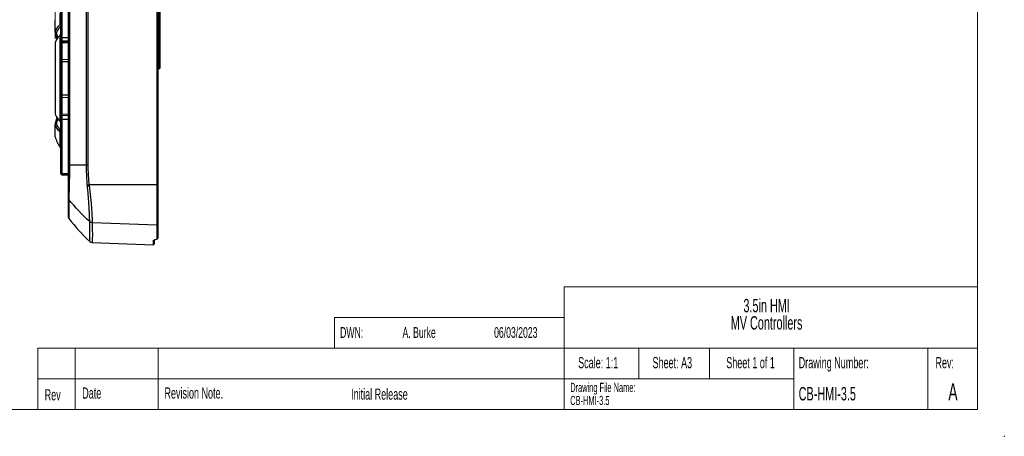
# Model space of a CAD drawing. Header units: millimetres. Extents: x 0 to 420, y 0 to 297.
# Tile 10 of 25: x 163 to 420, y 0 to 109. Entities that reach past the tile are written whole.
import ezdxf

# ---------------------------------------------------------------- set-up
doc = ezdxf.new("R2010")
doc.units = ezdxf.units.MM
doc.header["$PDSIZE"] = -1
doc.styles.add('SLDTEXTSTYLE0', font='TXT', dxfattribs={"width": 0.605})
doc.styles.add('SLDTEXTSTYLE1', font='TXT', dxfattribs={"width": 0.75})
doc.dimstyles.new('SLDDIMSTYLE0', dxfattribs={"dimtxt": 2.5, "dimasz": 3, "dimexe": 0, "dimexo": 0.0625, "dimtad": 1, "dimdec": 0, "dimrnd": 1e-09, "dimzin": 12, "dimdsep": 46, "dimtxsty": 'SLDTEXTSTYLE1', "dimblk1": 'CLOSED', "dimblk2": 'CLOSED', "dimsah": 1, "dimcen": 0.09, "dimadec": 0, "dimazin": 3, "dimtfac": 1, "dimtofl": 0, "dimtmove": 0, "dimatfit": 3, "dimldrblk": 'CLOSED', "dimfxl": 1, "dimfrac": 2, "dimtolj": 1, "dimtzin": 12, "dimarcsym": 0})

# ---------------------------------------------------------------- blocks, each defined once
blk = doc.blocks.new('SW_NOTE_0')
at = {"color": 0, "linetype": 'Continuous', "lineweight": 0, "char_height": 3.5, "attachment_point": 2, "style": 'SLDTEXTSTYLE0'}
for s, insert in [('3.5in HMI', (8.31, 4.51)), ('MV Controllers', (8.3, 0))]:
    blk.add_mtext(s, dxfattribs=dict(at, insert=insert))
blk = doc.blocks.new('SW_NOTE_0_1')
at = {"color": 0, "linetype": 'Continuous', "lineweight": 0, "char_height": 2.4, "attachment_point": 1, "style": 'SLDTEXTSTYLE0'}
for s, insert in [('Drawing File Name:', (0, 3.09)), ('CB-HMI-3.5', (0, -0.31))]:
    blk.add_mtext(s, dxfattribs=dict(at, insert=insert))
blk = doc.blocks.new('_Closed')
at = {"color": 0, "linetype": 'ByBlock', "lineweight": -2}
for p, q in [((-1, 0.166667), (0, 0)), ((-1, 0.166667), (-1, -0.166667)), ((0, 0), (-1, -0.166667)), ((0, 0), (-1, 0))]:
    blk.add_line(p, q, dxfattribs=at)
blk = doc.blocks.new('_D_3')
at = {"color": 7, "linetype": 'Continuous', "lineweight": 0}
for p, q in [((172.05, 103.85), (172.05, 228.4)), ((172.05, 227.4), (202.52, 227.4)), ((202.52, 138.57), (202.52, 228.4))]:
    blk.add_line(p, q, dxfattribs=at)
at = {"color": 7, "linetype": 'Continuous', "lineweight": 18, "xscale": 3, "yscale": 3, "rotation": 180}
blk.add_blockref('_Closed', (172.05, 227.4, -0.01), dxfattribs=at)
at = {"color": 7, "linetype": 'Continuous', "lineweight": 18, "xscale": 3, "yscale": 3}
blk.add_blockref('_Closed', (202.52, 227.4, -0.01), dxfattribs=at)
at = {"color": 7, "linetype": 'Continuous', "lineweight": 18, "insert": (185.44, 230.62), "char_height": 2.5, "attachment_point": 1, "style": 'SLDTEXTSTYLE1'}
blk.add_mtext('30', dxfattribs=at)

msp = doc.modelspace()

# ---------------------------------------------------------------- linework, layer by layer
at = {"color": 7, "linetype": 'Continuous', "lineweight": 18}
for p, q in [((413, 290), (413, 7)), ((305, 39), (413, 39)), ((305, 39), (305, 7)), ((245, 31), (245, 23)), ((245, 31), (305, 31)), ((167.56, 23), (167.56, 7)), ((167.56, 23), (245, 23)), ((177.28, 23), (177.28, 7)), ((198.93, 23), (198.93, 7)), ((245, 23), (413, 23)), ((324.5, 23), (324.5, 15)), ((343, 23), (343, 15)), ((365, 15), (365, 23)), ((400, 15), (400, 23)), ((167.56, 15), (245, 15)), ((245, 15), (365, 15)), ((365, 15), (365, 7)), ((400, 15), (400, 7)), ((7, 7), (413, 7))]:
    msp.add_line(p, q, dxfattribs=at)
at = {"color": 7, "linetype": 'Continuous', "lineweight": 25}
for p, q in [((175.55, 70.87), (175.55, 203.41)), ((175.81, 203.41), (175.81, 70.87)), ((180.25, 70.87), (180.25, 203.41)), ((180.61, 203.41), (180.61, 70.87)), ((198.71, 65.65), (198.71, 203.41)), ((198.92, 203.41), (198.92, 65.65)), ((199.32, 104.14), (199.32, 123.22)), ((199.42, 123.22), (199.42, 104.14)), ((173.84, 118.36), (173.84, 104.16)), ((173.55, 104.1), (173.55, 118.21)), ((172.05, 105.64), (172.05, 108.82)), ((172.56, 103.7), (172.05, 105.63)), ((173.37, 82.2), (173.37, 104.84)), ((173.55, 103.63), (173.55, 104.1)), ((173.84, 103.33), (175.55, 103.27)), ((175.55, 102.89), (173.84, 102.83)), ((199.42, 104.14), (199.32, 104.14)), ((199.32, 96.04), (199.32, 104.14)), ((199.42, 104.14), (199.42, 96.14)), ((172.05, 102.85), (172.05, 84.19)), ((173.55, 102.52), (173.55, 102.53)), ((173.55, 98.17), (173.55, 102.52)), ((173.84, 102.81), (173.84, 98.45)), ((173.55, 97.84), (173.55, 98.17)), ((173.55, 89.19), (173.55, 97.84)), ((173.84, 98.45), (173.84, 97.87)), ((173.84, 97.87), (173.84, 89.17)), ((198.92, 96.04), (199.32, 96.04)), ((173.55, 88.86), (173.55, 89.19)), ((173.55, 84.51), (173.55, 88.86)), ((173.84, 89.17), (173.84, 88.58)), ((173.84, 88.58), (173.84, 84.22)), ((172.05, 81.41), (172.58, 83.33)), ((173.55, 84.5), (173.55, 84.51)), ((173.55, 82.93), (173.55, 83.41)), ((173.55, 68.82), (173.55, 82.93)), ((173.84, 84.2), (175.55, 84.14)), ((175.55, 83.77), (173.84, 83.71)), ((173.84, 82.87), (173.84, 68.67)), ((172.05, 78.22), (172.05, 81.39)), ((173.55, 68.63), (173.55, 68.82)), ((173.84, 68.67), (173.84, 68.33)), ((173.84, 68.33), (175.55, 68.27)), ((198.71, 65.65), (180.91, 65.65)), ((198.92, 65.67), (198.92, 65.23)), ((181.74, 55.81), (198.71, 55.24)), ((198.71, 51.68), (198.71, 55.24)), ((198.92, 55.43), (198.92, 51.87)), ((198.23, 51.4), (198.53, 51.53)), ((181.74, 50.61), (197.71, 50.05)), ((197.92, 51.31), (197.92, 50.25))]:
    msp.add_line(p, q, dxfattribs=at)
at = {"color": 8, "linetype": 'Continuous', "lineweight": 25}
for p, q in [((173.37, 107.58), (173.37, 110.55)), ((172.35, 105.42), (172.75, 103.96)), ((173.61, 103.45), (173.61, 102.71)), ((173.84, 104.16), (175.55, 104.18)), ((173.84, 104.16), (173.84, 103.33)), ((198.92, 104.14), (199.32, 104.14)), ((173.84, 102.81), (175.55, 102.87)), ((173.84, 102.83), (173.84, 102.81)), ((173.84, 98.45), (175.55, 98.51)), ((173.84, 97.87), (175.55, 97.87)), ((173.84, 89.17), (175.55, 89.16)), ((173.84, 88.58), (175.55, 88.53)), ((172.75, 83.07), (172.35, 81.62)), ((173.61, 84.32), (173.61, 83.58)), ((173.84, 84.22), (175.55, 84.16)), ((173.84, 84.22), (173.84, 84.2)), ((173.84, 83.71), (173.84, 82.87)), ((173.84, 82.87), (175.55, 82.86)), ((173.37, 75.47), (173.37, 79.46)), ((173.84, 68.67), (175.55, 68.64)), ((197.71, 50.05), (197.71, 51.13))]:
    msp.add_line(p, q, dxfattribs=at)
at = {"color": 7, "linetype": 'Continuous', "lineweight": 25, "flags": 128}
msp.add_lwpolyline([(173.84, 68.67), (173.78, 68.68), (173.73, 68.69), (173.68, 68.7), (173.63, 68.72), (173.6, 68.74), (173.57, 68.77), (173.55, 68.79), (173.55, 68.82)], dxfattribs=at)
at = {"color": 7, "linetype": 'Continuous', "lineweight": 25}
for centre, radius, start, end in [((173.77, 103.78), 0.388, 80.0669, 124.9555), ((173.85, 103.63), 0.3, 180, 268), ((173.85, 102.53), 0.3, 92, 180), ((173.84, 102.52), 0.296, 91.2788, 179.3258), ((173.84, 98.16), 0.29, 90.0041, 178.0505), ((173.77, 97.03), 0.839, 85.2098, 105.1536), ((199.32, 96.14), 0.1, 270, 0), ((173.77, 90), 0.839, 254.8471, 274.791), ((173.84, 88.87), 0.29, 181.9495, 269.9966), ((173.84, 84.52), 0.296, 180.674, 268.721), ((173.85, 84.5), 0.3, 180, 268), ((173.85, 83.41), 0.3, 92, 180), ((173.77, 83.25), 0.388, 235.0435, 279.9342), ((181.62, 81.13), 10, 196.9106, 214.462), ((173.62, 75.64), 0.3, 214.462, 256.5208), ((173.85, 68.63), 0.3, 180, 268), ((173.85, 109.29), 44.46, 278.5811, 279.188), ((176.05, 57.18), 0.5, 180, 217.5928), ((198.72, 51.88), 0.199, 267.7043, 359.6731), ((181.78, 51.61), 1, 226.8827, 268), ((197.72, 50.25), 0.2, 268, 0)]:
    msp.add_arc(centre, radius, start, end, dxfattribs=at)
at = {"color": 8, "linetype": 'Continuous', "lineweight": 25}
msp.add_arc((197.72, 51.33), 0.2, 267.8337, 349.9501, dxfattribs=at)
at = {"color": 7, "linetype": 'Continuous', "lineweight": 25}
for points, knots in [([(172.05, 105.64), (172.2, 105.99), (172.38, 106.33), (172.83, 106.97), (173.08, 107.28), (173.37, 107.58)], [0, 0, 0, 0, 0.5, 0.5, 1, 1, 1, 1]), ([(172.05, 105.63), (172.05, 105.57), (172.09, 105.52), (172.2, 105.44), (172.27, 105.42), (172.35, 105.42)], [0, 0, 0, 0, 0.5, 0.5, 1, 1, 1, 1]), ([(173.37, 107.58), (173.38, 107.57), (173.38, 107.55), (173.4, 107.53), (173.43, 107.5), (173.46, 107.46), (173.5, 107.43), (173.52, 107.42)], [0, 0, 0, 0, 0.204157, 0.370943, 0.500325, 0.763843, 1, 1, 1, 1]), ([(173.37, 104.84), (173.08, 104.53), (172.82, 104.21), (172.38, 103.54), (172.2, 103.2), (172.05, 102.85)], [0, 0, 0, 0, 0.5, 0.5, 1, 1, 1, 1]), ([(173.52, 105.03), (173.51, 105.03), (173.48, 105.02), (173.45, 104.99), (173.42, 104.96), (173.39, 104.91), (173.38, 104.86), (173.37, 104.84)], [0, 0, 0, 0, 0.154638, 0.321288, 0.500269, 0.708241, 1, 1, 1, 1]), ([(173.53, 105.05), (173.51, 105.04), (173.47, 105.01), (173.45, 104.98), (173.43, 104.97)], [0, 0, 0, 0, 0.51876, 1, 1, 1, 1]), ([(172.05, 84.19), (172.2, 83.83), (172.38, 83.49), (172.83, 82.83), (173.08, 82.51), (173.37, 82.2)], [0, 0, 0, 0, 0.5, 0.5, 1, 1, 1, 1]), ([(172.05, 81.41), (172.05, 81.46), (172.09, 81.51), (172.2, 81.59), (172.27, 81.61), (172.35, 81.62)], [0, 0, 0, 0, 0.5, 0.5, 1, 1, 1, 1]), ([(173.37, 79.46), (173.08, 79.75), (172.82, 80.06), (172.38, 80.71), (172.2, 81.04), (172.05, 81.39)], [0, 0, 0, 0, 0.5, 0.5, 1, 1, 1, 1]), ([(173.37, 82.2), (173.37, 82.18), (173.38, 82.16), (173.39, 82.13), (173.4, 82.12), (173.4, 82.11), (173.41, 82.1), (173.41, 82.09), (173.42, 82.09), (173.42, 82.08), (173.42, 82.07), (173.43, 82.07), (173.43, 82.06), (173.44, 82.05), (173.45, 82.05), (173.45, 82.04), (173.46, 82.04), (173.46, 82.03), (173.47, 82.03), (173.48, 82.02), (173.48, 82.02), (173.49, 82.02), (173.5, 82.01), (173.51, 82.01), (173.51, 82.01), (173.52, 82)], [0, 0, 0, 0, 0.234032, 0.234032, 0.354219, 0.354219, 0.414313, 0.414313, 0.474407, 0.474407, 0.537747, 0.537747, 0.601087, 0.601087, 0.664427, 0.664427, 0.727767, 0.727767, 0.795825, 0.795825, 0.863883, 0.863883, 0.931942, 0.931942, 1, 1, 1, 1]), ([(173.43, 82.07), (173.45, 82.05), (173.47, 82.02), (173.51, 82), (173.53, 81.99)], [0, 0, 0, 0, 0.481261, 1, 1, 1, 1]), ([(173.52, 79.62), (173.51, 79.61), (173.48, 79.59), (173.45, 79.56), (173.42, 79.53), (173.39, 79.49), (173.38, 79.47), (173.37, 79.46)], [0, 0, 0, 0, 0.154638, 0.321288, 0.500269, 0.708241, 1, 1, 1, 1]), ([(175.55, 62.16), (175.55, 62.41), (175.55, 62.81), (175.55, 63.64), (175.55, 63.96), (175.55, 64.63), (175.55, 65), (175.55, 65.78), (175.55, 66.19), (175.55, 67.07), (175.55, 67.52), (175.55, 68.92), (175.55, 69.88), (175.55, 70.87)], [0, 0, 0, 0, 0.25, 0.25, 0.375, 0.375, 0.5, 0.5, 0.625, 0.625, 0.75, 0.75, 1, 1, 1, 1]), ([(175.81, 70.87), (175.73, 70.87), (175.66, 70.87), (175.57, 70.87), (175.55, 70.87), (175.55, 70.87)], [0, 0, 0, 0, 0.5, 0.5, 1, 1, 1, 1]), ([(175.81, 70.87), (175.81, 70.74), (175.81, 70.61), (175.81, 70.36), (175.81, 70.23), (175.81, 69.85), (175.8, 69.6), (175.8, 68.85), (175.79, 68.36), (175.77, 67.39), (175.76, 66.92), (175.74, 66.01), (175.73, 65.58), (175.71, 64.78), (175.7, 64.41), (175.69, 63.89), (175.68, 63.72), (175.67, 63.4), (175.67, 63.25), (175.66, 62.83), (175.66, 62.59), (175.65, 62.27), (175.65, 62.18), (175.65, 62.05), (175.65, 62.01), (175.65, 61.93), (175.65, 61.89), (175.65, 61.86)], [0, 0, 0, 0, 0.03125, 0.03125, 0.0625, 0.0625, 0.125, 0.125, 0.25, 0.25, 0.375, 0.375, 0.5, 0.5, 0.625, 0.625, 0.6875, 0.6875, 0.75, 0.75, 0.875, 0.875, 0.9375, 0.9375, 0.96875, 0.96875, 1, 1, 1, 1]), ([(180.61, 70.87), (180.61, 69.99), (180.64, 69.13), (180.72, 67.82), (180.75, 67.39), (180.8, 66.74), (180.82, 66.52), (180.85, 66.2), (180.85, 66.09), (180.88, 65.87), (180.89, 65.76), (180.91, 65.65)], [0, 0, 0, 0, 0.5, 0.5, 0.75, 0.75, 0.875, 0.875, 0.9375, 0.9375, 1, 1, 1, 1]), ([(181.1, 56.07), (181.1, 56.1), (181.1, 56.14), (181.09, 56.22), (181.09, 56.26), (181.09, 56.4), (181.09, 56.49), (181.08, 56.82), (181.07, 57.07), (181.06, 57.5), (181.05, 57.66), (181.04, 57.98), (181.03, 58.15), (181, 58.68), (180.98, 59.07), (180.95, 59.69), (180.94, 59.9), (180.91, 60.34), (180.89, 60.57), (180.85, 61.25), (180.82, 61.73), (180.76, 62.47), (180.74, 62.73), (180.69, 63.24), (180.67, 63.5), (180.6, 64.27), (180.55, 64.8), (180.49, 65.33)], [0, 0, 0, 0, 0.03125, 0.03125, 0.0625, 0.0625, 0.125, 0.125, 0.25, 0.25, 0.3125, 0.3125, 0.375, 0.375, 0.5, 0.5, 0.5625, 0.5625, 0.625, 0.625, 0.75, 0.75, 0.8125, 0.8125, 0.875, 0.875, 1, 1, 1, 1]), ([(180.91, 65.65), (180.91, 65.65), (180.91, 65.65), (180.91, 65.65), (180.93, 65.57), (180.94, 65.49), (180.95, 65.4)], [-0.00000006, -0.00000006, -0.00000006, -0.00000006, 0, 0, 0, 0.0002565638, 0.0002565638, 0.0002565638, 0.0002565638]), ([(180.95, 65.4), (181.03, 64.86), (181.1, 64.32), (181.19, 63.51), (181.22, 63.25), (181.28, 62.72), (181.3, 62.46), (181.38, 61.69), (181.42, 61.2), (181.48, 60.48), (181.5, 60.25), (181.53, 59.79), (181.55, 59.57), (181.6, 58.92), (181.62, 58.52), (181.65, 57.97), (181.67, 57.8), (181.68, 57.46), (181.69, 57.3), (181.71, 56.84), (181.73, 56.58), (181.74, 56.25), (181.74, 56.15), (181.74, 56.01), (181.74, 55.97), (181.74, 55.88), (181.74, 55.85), (181.74, 55.81)], [0, 0, 0, 0, 0.125, 0.125, 0.1875, 0.1875, 0.25, 0.25, 0.375, 0.375, 0.4375, 0.4375, 0.5, 0.5, 0.625, 0.625, 0.6875, 0.6875, 0.75, 0.75, 0.875, 0.875, 0.9375, 0.9375, 0.96875, 0.96875, 1, 1, 1, 1]), ([(198.71, 55.24), (198.71, 55.28), (198.71, 55.32), (198.71, 55.41), (198.71, 55.45), (198.71, 55.6), (198.71, 55.71), (198.71, 55.95), (198.71, 56.08), (198.71, 56.37), (198.71, 56.52), (198.71, 57.02), (198.71, 57.38), (198.71, 57.98), (198.71, 58.19), (198.71, 58.62), (198.71, 58.85), (198.71, 59.55), (198.71, 60.04), (198.71, 61.07), (198.71, 61.61), (198.71, 63.29), (198.71, 64.47), (198.71, 65.65)], [0, 0, 0, 0, 0.03125, 0.03125, 0.0625, 0.0625, 0.125, 0.125, 0.1875, 0.1875, 0.25, 0.25, 0.375, 0.375, 0.4375, 0.4375, 0.5, 0.5, 0.625, 0.625, 0.75, 0.75, 1, 1, 1, 1]), ([(198.92, 65.65), (198.92, 65.65), (198.9, 65.65), (198.82, 65.65), (198.76, 65.65), (198.71, 65.65)], [0, 0, 0, 0, 0.5, 0.5, 1, 1, 1, 1]), ([(198.92, 65.65), (198.92, 65.07), (198.92, 64.5), (198.92, 63.36), (198.92, 62.81), (198.92, 61.7), (198.92, 61.17), (198.92, 60.16), (198.92, 59.68), (198.92, 58.98), (198.92, 58.76), (198.92, 58.33), (198.92, 58.13), (198.92, 57.54), (198.92, 57.18), (198.92, 56.7), (198.92, 56.54), (198.92, 56.26), (198.92, 56.13), (198.92, 55.78), (198.92, 55.58), (198.92, 55.43)], [0, 0, 0, 0, 0.125, 0.125, 0.25, 0.25, 0.375, 0.375, 0.5, 0.5, 0.5625, 0.5625, 0.625, 0.625, 0.75, 0.75, 0.8125, 0.8125, 0.875, 0.875, 1, 1, 1, 1]), ([(175.55, 57.18), (175.55, 57.18), (175.55, 57.28), (175.55, 57.7), (175.55, 58.01), (175.55, 58.84), (175.55, 59.36), (175.55, 60.6), (175.55, 61.33), (175.55, 62.16)], [0, 0, 0, 0, 0.25, 0.25, 0.5, 0.5, 0.75, 0.75, 1, 1, 1, 1]), ([(175.65, 61.86), (175.65, 61.66), (175.65, 61.45), (175.65, 61.07), (175.65, 60.88), (175.65, 60.34), (175.65, 60), (175.65, 59.07), (175.65, 58.55), (175.65, 57.71), (175.65, 57.4), (175.65, 56.98), (175.65, 56.87), (175.65, 56.87)], [0, 0, 0, 0, 0.0625, 0.0625, 0.125, 0.125, 0.25, 0.25, 0.5, 0.5, 0.75, 0.75, 1, 1, 1, 1]), ([(198.84, 61.59), (198.84, 61.59), (198.85, 61.62), (198.88, 61.72), (198.89, 61.82), (198.9, 61.9)], [0, 0, 0, 0, 0.055824, 0.297926, 1, 1, 1, 1]), ([(181.1, 50.88), (181.1, 50.88), (181.1, 50.99), (181.11, 51.31), (181.11, 51.45), (181.12, 51.78), (181.12, 51.97), (181.12, 52.62), (181.13, 53.16), (181.12, 54.13), (181.12, 54.48), (181.11, 55.05), (181.11, 55.24), (181.1, 55.65), (181.1, 55.86), (181.1, 56.07)], [0, 0, 0, 0, 0.25, 0.25, 0.375, 0.375, 0.5, 0.5, 0.75, 0.75, 0.875, 0.875, 0.9375, 0.9375, 1, 1, 1, 1]), ([(181.74, 55.81), (181.76, 54.95), (181.77, 54.19), (181.78, 52.89), (181.78, 52.35), (181.77, 51.69), (181.77, 51.5), (181.76, 51.18), (181.76, 51.04), (181.75, 50.72), (181.74, 50.61), (181.74, 50.61)], [0, 0, 0, 0, 0.25, 0.25, 0.5, 0.5, 0.625, 0.625, 0.75, 0.75, 1, 1, 1, 1]), ([(198.92, 55.43), (198.92, 55.38), (198.9, 55.33), (198.82, 55.26), (198.76, 55.24), (198.71, 55.24)], [0, 0, 0, 0, 0.5, 0.5, 1, 1, 1, 1]), ([(198.69, 51.55), (198.75, 51.59), (198.87, 51.65), (198.9, 51.8), (198.91, 51.88)], [0, 0, 0, 0, 0.521368, 1, 1, 1, 1]), ([(197.71, 51.13), (197.71, 51.18), (197.76, 51.22), (197.93, 51.31), (198.06, 51.36), (198.23, 51.4)], [0, 0, 0, 0, 0.5, 0.5, 1, 1, 1, 1]), ([(197.91, 51.27), (197.93, 51.28), (197.98, 51.31), (198.13, 51.37), (198.28, 51.4), (198.31, 51.4)], [0, 0, 0, 0, 0.3811411, 0.8855054, 1, 1, 1, 1])]:
    msp.add_open_spline(points, degree=3, knots=knots, dxfattribs=at)
for points in [[(172.05, 105.63), (172.05, 105.63), (172.05, 105.64), (172.05, 105.64)], [(172.05, 81.39), (172.05, 81.4), (172.05, 81.4), (172.05, 81.41)], [(175.81, 70.87), (177.25, 70.87), (178.74, 70.87), (180.25, 70.87)], [(180.61, 70.87), (180.48, 70.87), (180.36, 70.87), (180.25, 70.87)], [(180.42, 66.1), (180.34, 67.69), (180.25, 69.28), (180.25, 70.87)], [(180.46, 65.58), (180.43, 65.75), (180.42, 65.93), (180.42, 66.1)], [(180.91, 65.65), (180.75, 65.63), (180.59, 65.6), (180.46, 65.58)], [(180.49, 65.33), (180.48, 65.41), (180.47, 65.49), (180.46, 65.58)], [(175.65, 61.86), (175.59, 61.95), (175.55, 62.05), (175.55, 62.16)], [(181.1, 56.07), (179.12, 57.85), (177.3, 59.79), (175.65, 61.86)], [(175.65, 56.87), (177.3, 54.73), (179.12, 52.72), (181.1, 50.88)], [(181.74, 55.81), (181.5, 55.82), (181.27, 55.91), (181.1, 56.07)]]:
    msp.add_open_spline(points, degree=3, dxfattribs=at)
at = {"color": 8, "linetype": 'Continuous', "lineweight": 25}
for points, knots in [([(173.55, 107.15), (173.33, 106.91), (172.83, 106.37), (172.52, 105.76), (172.35, 105.42)], [0, 0, 0, 0, 0.439666, 1, 1, 1, 1]), ([(172.35, 81.62), (172.52, 81.28), (172.82, 80.67), (173.32, 80.13), (173.55, 79.89)], [0, 0, 0, 0, 0.54687, 1, 1, 1, 1]), ([(198.53, 51.53), (198.59, 51.55), (198.71, 51.6), (198.71, 51.65), (198.71, 51.68)], [0, 0, 0, 0, 0.499592, 1, 1, 1, 1])]:
    msp.add_open_spline(points, degree=3, knots=knots, dxfattribs=at)
at = {"color": 7, "linetype": 'Continuous', "lineweight": 0}
msp.add_point((420, 0), dxfattribs=at)

# ---------------------------------------------------------------- block references
for name, p in [('SW_NOTE_0', (349.6, 31.38)), ('SW_NOTE_0_1', (306.61, 10.88))]:
    msp.add_blockref(name, p, dxfattribs=at)

# ---------------------------------------------------------------- texts
at = {"color": 7, "linetype": 'Continuous', "lineweight": 0, "style": 'SLDTEXTSTYLE0'}
for s, insert, char_height, attachment_point in [('DWN:', (246.5, 28.52), 2.8, 1), ('A. Burke', (262.8, 28.52), 2.8, 1), ('06/03/2023', (286.72, 28.52), 2.8, 1), ('Scale: 1:1', (313.92, 20.69), 2.91, 2), ('Sheet: A3', (333.28, 20.69), 2.91, 2), ('Sheet 1 of 1', (353.72, 20.69), 2.9104, 2), ('Drawing Number:', (366.29, 20.69), 2.9104, 1), ('Rev:', (404.43, 20.69), 2.91, 2), ('Revision Note.', (200.61, 12.76), 2.9104, 1), ('CB-HMI-3.5', (366.29, 12.87), 3.5, 1), ('A', (406.59, 13.87), 4.5, 2), ('Rev', (169.33, 12.29), 2.91, 1), ('Date', (179.14, 12.76), 2.91, 1), ('Initial Release', (249.38, 12.47), 2.9104, 1)]:
    msp.add_mtext(s, dxfattribs=dict(at, insert=insert, char_height=char_height, attachment_point=attachment_point))

# ---------------------------------------------------------------- dimensions: what is measured, and where the dimension line sits
at = {"color": 7, "linetype": 'Continuous', "lineweight": 18}
dim = msp.add_linear_dim(base=(202.52, 227.4), p1=(172.05, 102.85), p2=(202.52, 137.57), dimstyle='SLDDIMSTYLE0', dxfattribs=at)
dim.commit()
dim.dimension.update_dxf_attribs({"geometry": '_D_3', "text_midpoint": (187.28, 227.4), "dimtype": 160})

doc.saveas('drawing.dxf')
